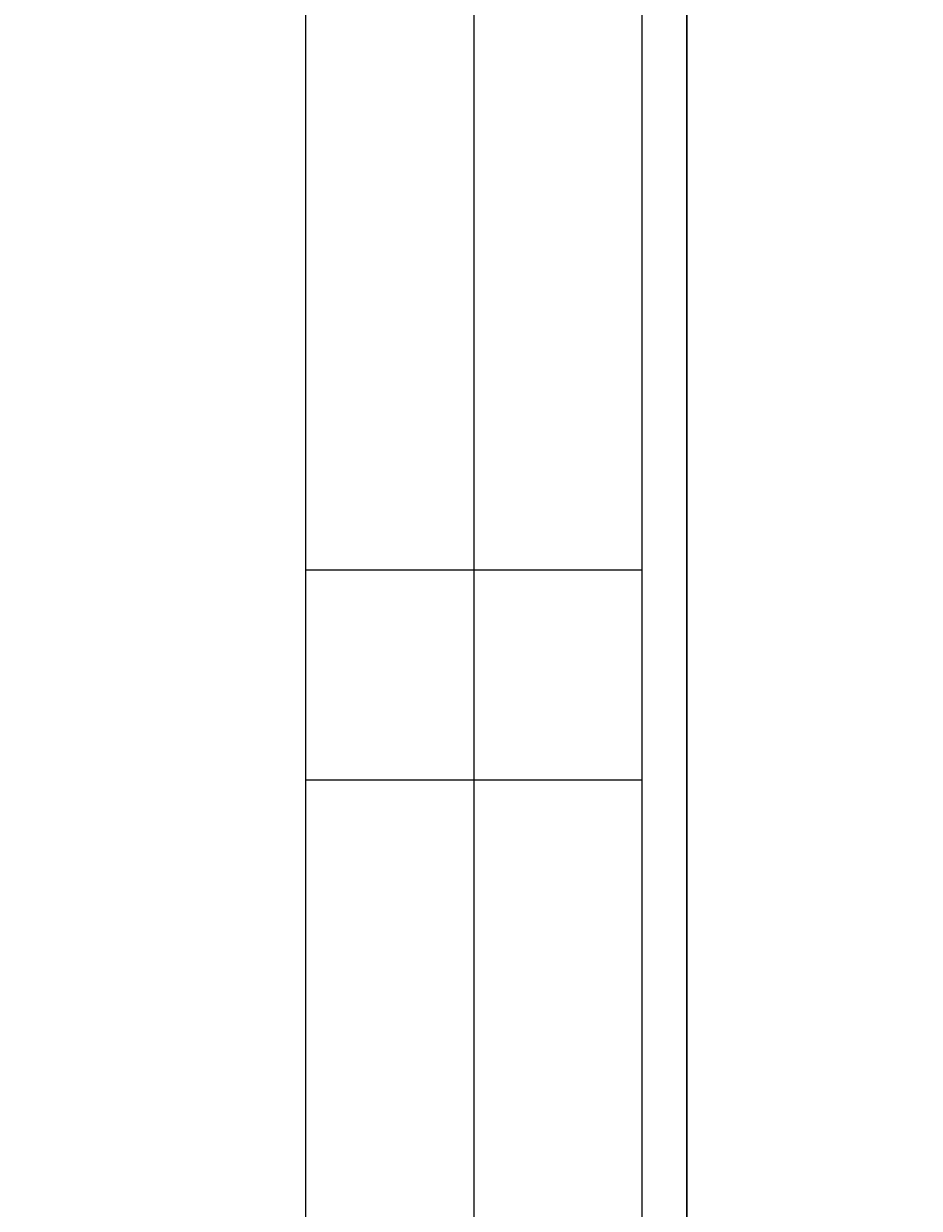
# Model space of a CAD drawing. Header units: centimetres. Extents: x -149939 to 48626, y -46000 to 152985.
# Tile 175 of 256: x -23290 to -21797, y 59615 to 61589. Entities that reach past the tile are written whole.
import ezdxf

# ---------------------------------------------------------------- set-up
doc = ezdxf.new("R2010")
doc.units = ezdxf.units.CM
doc.header["$LTSCALE"] = 50
doc.header["$PDMODE"] = 35
doc.header["$PDSIZE"] = 0.1
for name, pattern in [('Kondygnacja  -0_5$0$HIDDEN', [9.525, 6.35, -3.175]), ('Kondygnacja  -0_5$0$HIDDEN2', [4.7625, 3.175, -1.5875]), ('Osie rzutów$0$DASHDOT2', [12.7, 6.35, -3.175, 0, -3.175])]:
    doc.linetypes.add(name, pattern=pattern)
doc.layers.get('0').update_dxf_attribs({"color": 8})
doc.layers.get('DEFPOINTS').update_dxf_attribs({"color": 8})
for name, color, linetype in [('IS_zmiany 2024', 1, 'Continuous'), ('Kondygnacja  -0_5$0$ARCH_KONSTR_POWYŻEJ RZUTU', 8, 'Kondygnacja  -0_5$0$HIDDEN'), ('Kondygnacja  -0_5$0$ARCH_KONSTR_POWYŻEJ RZUTU_IST', 8, 'Kondygnacja  -0_5$0$HIDDEN2'), ('Osie rzutów$0$ARCH_INFO_OSIE_IST', 8, 'Osie rzutów$0$DASHDOT2'), ('Osie rzutów$0$ARCH_INFO_OSIE_OPISY_IST', 8, 'Continuous')]:
    doc.layers.add(name, color=color, linetype=linetype)
doc.layers.add('Kondygnacja  -0_5$0$ARCH_INFO_WYMIARY', color=8, linetype='Continuous', lineweight=9)
doc.styles.add('Kondygnacja  -0_5$0$Romans', font='Romans.shx', dxfattribs={"width": 0.7})
doc.dimstyles.new('Kondygnacja  -0_5$0$Wymiary 1-100', dxfattribs={"dimtxt": 12, "dimasz": 10, "dimexe": 5, "dimexo": 0, "dimgap": 4, "dimtad": 1, "dimrnd": 0.5, "dimzin": 12, "dimdsep": 46, "dimtxsty": 'Kondygnacja  -0_5$0$Romans', "dimblk": 'Kondygnacja  -0_5$0$_Oblique', "dimcen": 10, "dimdle": 10, "dimclrt": 55, "dimazin": 0, "dimtfac": 1, "dimtmove": 1, "dimatfit": 3, "dimfxl": 8, "dimfxlon": 1, "dimtolj": 1, "dimtzin": 0, "dimarcsym": 0})

# ---------------------------------------------------------------- blocks, each defined once
blk = doc.blocks.new('Osie rzutów')
at = {"layer": 'Osie rzutów$0$ARCH_INFO_OSIE_IST', "ltscale": 10}
blk.add_line((9860, 12510), (9860, 4623.26), dxfattribs=at)
blk = doc.blocks.new('Kondygnacja  -0_5$0$konstrukcja istniejąca -0.5')
at = {"layer": 'Kondygnacja  -0_5$0$ARCH_KONSTR_POWYŻEJ RZUTU_IST', "ltscale": 10}
for points in [[(9832, 9825), (9832, 10975)], [(9888, 10975), (9888, 9825)], [(9832, 10567.89), (9888, 10567.89)], [(9888, 10532.89), (9832, 10532.89)]]:
    blk.add_lwpolyline(points, dxfattribs=at)
blk = doc.blocks.new('Kondygnacja  -0_5$0$_Oblique')
at = {"color": 0, "linetype": 'ByBlock', "lineweight": -2}
blk.add_line((-0.5, -0.5), (0.5, 0.5), dxfattribs=at)
blk = doc.blocks.new('*D212')
at = {"layer": 'DEFPOINTS', "color": 0}
for p in [(-30586.3, 81900), (-30681.1, 12489.5), (9064, 12489.5)]:
    blk.add_point(p, dxfattribs=at)
at = {"layer": 'Kondygnacja  -0_5$0$ARCH_INFO_WYMIARY', "color": 0, "lineweight": -2}
for p, q in [((-30673.1, 81900), (-30686.1, 81900)), ((-30681.1, 81910), (-30681.1, 12479.5)), ((-30673.1, 12489.5), (-30686.1, 12489.5))]:
    blk.add_line(p, q, dxfattribs=at)
at = {"layer": 'Kondygnacja  -0_5$0$ARCH_INFO_WYMIARY', "color": 0, "linetype": 'ByBlock', "lineweight": -2, "xscale": 10, "yscale": 10, "zscale": 10}
for p, rotation in [((-30681.1, 81900), 90), ((-30681.1, 12489.5), 270)]:
    blk.add_blockref('Kondygnacja  -0_5$0$_Oblique', p, dxfattribs=dict(at, rotation=rotation))
at = {"layer": 'Kondygnacja  -0_5$0$ARCH_INFO_WYMIARY', "color": 55, "insert": (-30691.1, 47194.8), "char_height": 12, "attachment_point": 5, "rotation": 90, "style": 'Kondygnacja  -0_5$0$Romans'}
blk.add_mtext('\\A1;69410.5', dxfattribs=at)

msp = doc.modelspace()

# ---------------------------------------------------------------- linework, layer by layer
at = {"layer": 'IS_zmiany 2024', "color": 30, "lineweight": 30}
msp.add_lwpolyline([(-47160, 65000), (-22185, 65000), (-22185, 52985), (-47160, 52985)], close=True, dxfattribs=at)

# ---------------------------------------------------------------- block references
at = {"layer": 'Kondygnacja  -0_5$0$ARCH_KONSTR_POWYŻEJ RZUTU', "xscale": 10, "yscale": 10, "zscale": 10}
msp.add_blockref('Kondygnacja  -0_5$0$konstrukcja istniejąca -0.5', (-121140, -45000), dxfattribs=at)
at = {"layer": 'Osie rzutów$0$ARCH_INFO_OSIE_OPISY_IST', "color": 30, "xscale": 10, "yscale": 10, "zscale": 10}
msp.add_blockref('Osie rzutów', (-121140, -45000), dxfattribs=at)

# ---------------------------------------------------------------- dimensions: what is measured, and where the dimension line sits
at = {"layer": 'Kondygnacja  -0_5$0$ARCH_INFO_WYMIARY'}
dim = msp.add_linear_dim(base=(-30681.114, 12489.5), p1=(-30586.301, 81900), p2=(9064, 12489.5), angle=90, dimstyle='Kondygnacja  -0_5$0$Wymiary 1-100', dxfattribs=at)
dim.commit()
dim.dimension.update_dxf_attribs({"geometry": '*D212', "text_midpoint": (-30691.114, 47194.75)})

doc.saveas('drawing.dxf')
